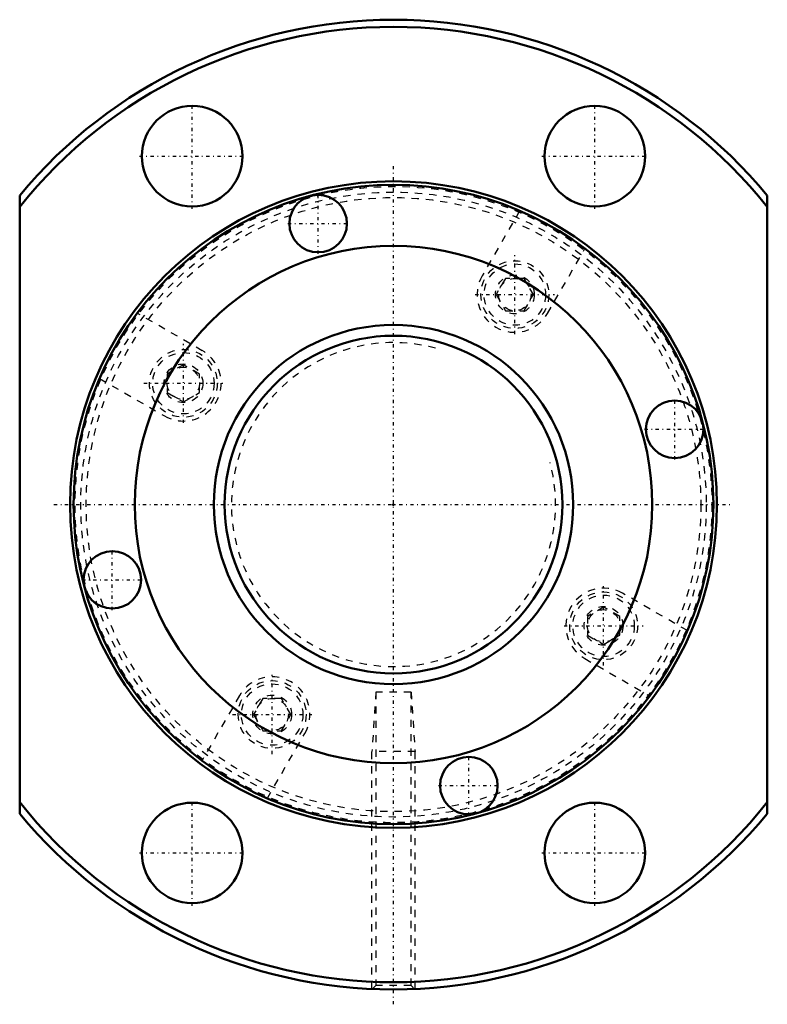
# Model space of a CAD drawing. Header units: millimetres. Extents: x -52 to 52, y -70 to 68.
import ezdxf

# ---------------------------------------------------------------- set-up
doc = ezdxf.new("R2010")
doc.units = ezdxf.units.MM
doc.linetypes.add('Center', pattern=[1.5, 0.45, -0.5, 0.05, -0.5])
doc.linetypes.add('Dashed', pattern=[2, 1, -1])
for name, color, linetype, lineweight in [('2d ConnectionPoints', 7, 'Continuous', 50), ('AM_0', 7, 'Continuous', 50), ('AM_5', 3, 'Continuous', 25), ('AM_7', 7, 'Center', 25), ('AM_9', 6, 'Dashed', 25)]:
    doc.layers.add(name, color=color, linetype=linetype, lineweight=lineweight)

# ---------------------------------------------------------------- blocks, each defined once
blk = doc.blocks.new('1_RR0130BLK5050_2_8Nut_0_in_BLK5050_2_8ZZG1_186_8LC3_0_1300_2')
at = {"layer": 'AM_0'}
for p, q in [((-52, -43.04), (-52, 43.04)), ((52, 43.04), (52, -43.04))]:
    blk.add_line(p, q, dxfattribs=at)
for centre, radius in [((-28, 48.5), 7), ((28, 48.5), 7), ((0, 0), 45), ((0, 0), 44.5), ((-10.48, 39.12), 4), ((0, 0), 36), ((39.12, 10.48), 4), ((-39.12, -10.48), 4), ((10.48, -39.12), 4), ((-28, -48.5), 7), ((28, -48.5), 7)]:
    blk.add_circle(centre, radius, dxfattribs=at)
for radius, start, end in [(67.5, 39.6128, 140.3872), (66.5, 38.5601, 141.4399), (66.5, 218.5601, 321.4399), (67.5, 219.6128, 320.3872)]:
    blk.add_arc((0, 0), radius, start, end, dxfattribs=at)
at = {"layer": 'AM_5', "linetype": 'Dashed'}
for p, q in [((-2.46, -26.1), (-3, -34.38)), ((2.46, -26.1), (3, -34.38)), ((3, -34.38), (-3, -34.38)), ((-3, -67.43), (-3, -34.38)), ((3, -67.43), (3, -34.38))]:
    blk.add_line(p, q, dxfattribs=at)
at = {"layer": 'AM_7'}
for p, q in [((-28, 41.15), (-28, 55.85)), ((28, 41.15), (28, 55.85)), ((-35.35, 48.5), (-20.65, 48.5)), ((20.65, 48.5), (35.35, 48.5)), ((0, -69.57), (0, 47.25)), ((-10.48, 34.92), (-10.48, 43.32)), ((-14.68, 39.12), (-6.28, 39.12)), ((16.88, 23.72), (16.88, 34.74)), ((11.36, 29.23), (22.39, 29.23)), ((-29.23, 11.36), (-29.23, 22.39)), ((-34.74, 16.88), (-23.72, 16.88)), ((39.12, 6.28), (39.12, 14.68)), ((34.92, 10.48), (43.32, 10.48)), ((-47.25, 0), (47.25, 0)), ((-39.12, -14.68), (-39.12, -6.28)), ((-43.32, -10.48), (-34.92, -10.48)), ((29.23, -22.39), (29.23, -11.36)), ((23.72, -16.88), (34.74, -16.88)), ((-16.88, -34.74), (-16.88, -23.72)), ((-22.39, -29.23), (-11.36, -29.23)), ((10.48, -43.32), (10.48, -34.92)), ((6.28, -39.12), (14.68, -39.12)), ((-28, -55.85), (-28, -41.15)), ((28, -55.85), (28, -41.15)), ((-35.35, -48.5), (-20.65, -48.5)), ((20.65, -48.5), (35.35, -48.5))]:
    blk.add_line(p, q, dxfattribs=at)
at = {"layer": 'AM_9'}
for p, q in [((17.55, 40.89), (12.33, 31.85)), ((21.42, 26.6), (26.64, 35.64)), ((15.58, 31.48), (14.28, 29.23)), ((18.17, 31.48), (15.58, 31.48)), ((19.47, 29.23), (18.17, 31.48)), ((14.28, 29.23), (15.58, 26.98)), ((18.17, 26.98), (19.47, 29.23)), ((-26.6, 21.42), (-35.64, 26.64)), ((15.58, 26.98), (18.17, 26.98)), ((-29.23, 19.47), (-31.48, 18.17)), ((-26.98, 18.17), (-29.23, 19.47)), ((-31.48, 18.17), (-31.48, 15.58)), ((-26.98, 15.58), (-26.98, 18.17)), ((-40.89, 17.55), (-31.85, 12.33)), ((-31.48, 15.58), (-29.23, 14.28)), ((-29.23, 14.28), (-26.98, 15.58)), ((40.89, -17.55), (31.85, -12.33)), ((29.23, -14.28), (26.98, -15.58)), ((31.48, -15.58), (29.23, -14.28)), ((26.98, -15.58), (26.98, -18.17)), ((31.48, -18.17), (31.48, -15.58)), ((26.98, -18.17), (29.23, -19.47)), ((29.23, -19.47), (31.48, -18.17)), ((26.6, -21.42), (35.64, -26.64)), ((-21.42, -26.6), (-26.64, -35.64)), ((-18.17, -26.98), (-19.47, -29.23)), ((-15.58, -26.98), (-18.17, -26.98)), ((-14.28, -29.23), (-15.58, -26.98)), ((2.46, -26.1), (-2.46, -26.1)), ((-2.46, -26.1), (-2.46, -66.96)), ((2.46, -66.96), (2.46, -26.1)), ((-19.47, -29.23), (-18.17, -31.48)), ((-15.58, -31.48), (-14.28, -29.23)), ((-18.17, -31.48), (-15.58, -31.48)), ((-17.55, -40.89), (-12.33, -31.85)), ((-2.46, -66.96), (-2.93, -67.43)), ((2.46, -66.96), (-2.46, -66.96)), ((2.94, -67.44), (2.46, -66.96))]:
    blk.add_line(p, q, dxfattribs=at)
for centre, radius in [((0, 0), 44.29), ((0, 0), 43.5), ((0, 0), 42.75), ((16.88, 29.23), 4.72), ((16.88, 29.23), 4.27), ((16.88, 29.23), 2.7), ((16.88, 29.23), 2.25), ((-29.23, 16.88), 4.72), ((-29.23, 16.88), 4.27), ((-29.23, 16.88), 2.7), ((-29.23, 16.88), 2.25), ((29.23, -16.88), 4.72), ((29.23, -16.88), 4.27), ((29.23, -16.88), 2.7), ((29.23, -16.88), 2.25), ((-16.88, -29.23), 4.72), ((-16.88, -29.23), 4.27), ((-16.88, -29.23), 2.7), ((-16.88, -29.23), 2.25)]:
    blk.add_circle(centre, radius, dxfattribs=at)
for centre, start, end in [((16.88, 29.23), 150, 330), ((-29.23, 16.88), 240, 60), ((29.23, -16.88), 60, 240), ((-16.88, -29.23), 330, 150)]:
    blk.add_arc(centre, 5.25, start, end, dxfattribs=at)
blk = doc.blocks.new('2_ZZ0130BLK5050_2_80Shaft_0_in_BLK5050_2_8ZZG1_186_8LC3_0_1300_2')
at = {"layer": 'AM_0'}
for radius in [25, 23.5]:
    blk.add_circle((0, 0), radius, dxfattribs=at)
at = {"layer": 'AM_5', "linetype": 'Dashed'}
blk.add_arc((0, 0), 22.55, 75, 15, dxfattribs=at)

msp = doc.modelspace()

# ---------------------------------------------------------------- linework, layer by layer
at = {"layer": '2d ConnectionPoints'}
msp.add_point((0, 0), dxfattribs=at)

# ---------------------------------------------------------------- block references
for name in ['1_RR0130BLK5050_2_8Nut_0_in_BLK5050_2_8ZZG1_186_8LC3_0_1300_2', '2_ZZ0130BLK5050_2_80Shaft_0_in_BLK5050_2_8ZZG1_186_8LC3_0_1300_2']:
    msp.add_blockref(name, (0, 0))

doc.saveas('drawing.dxf')
